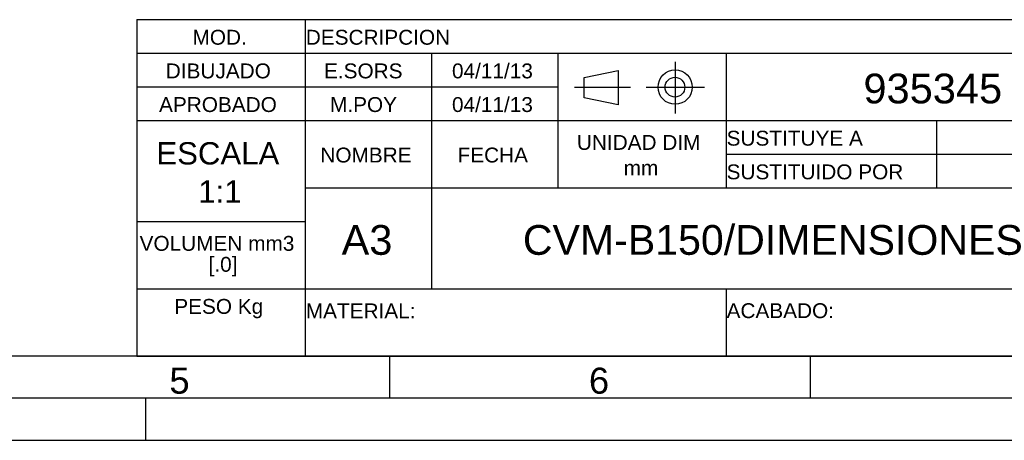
# Model space of a CAD drawing. Extents: x 0 to 420, y 0 to 297.
# Tile 2 of 6: x 220 to 337, y 0 to 50. Entities that reach past the tile are written whole.
import ezdxf

# ---------------------------------------------------------------- set-up
doc = ezdxf.new("R2010")
doc.units = 0
doc.layers.add('CAPA_1', color=7, linetype='CONTINUOUS')

msp = doc.modelspace()

# ---------------------------------------------------------------- linework, layer by layer
at = {"layer": 'CAPA_1', "color": 7}
for points in [[(233.98, 50), (409.98, 50)], [(233.98, 50), (233.98, 10)], [(253.98, 50), (253.98, 10)], [(233.98, 46), (409.98, 46)], [(268.98, 46), (268.98, 18)], [(283.98, 46), (283.98, 30)], [(303.98, 46), (303.98, 30)], [(297.92, 44.99), (297.92, 38.85)], [(287.13, 43.13), (291.18, 43.94)], [(291.18, 43.94), (291.18, 39.89)], [(287.13, 40.7), (287.13, 43.13)], [(233.98, 42), (283.98, 42)], [(285.97, 41.98), (292.64, 41.98)], [(294.48, 41.98), (301.41, 41.98)], [(291.18, 39.89), (287.13, 40.7)], [(233.98, 38), (353.98, 38)], [(328.98, 38), (328.98, 30)], [(303.98, 34), (353.98, 34)], [(253.98, 30), (353.98, 30)], [(233.98, 26), (253.98, 26)], [(233.98, 18), (353.98, 18)], [(303.98, 18), (303.98, 10)], [(410, 10), (25, 10)], [(233.98, 10), (409.98, 10)], [(264, 10), (264, 5)], [(314, 10), (314, 5)], [(415, 5), (20.03, 5)], [(235, 5), (235, 0)], [(0, 0), (420, 0)]]:
    msp.add_lwpolyline(points, dxfattribs=at)
for points in [[(295.9, 41.98), (295.9, 43.11), (296.81, 44.02), (297.94, 44.02)], [(297.94, 44.02), (299.06, 44.02), (299.97, 43.11), (299.97, 41.98)], [(296.74, 41.98), (296.75, 42.63), (297.27, 43.15), (297.92, 43.15)], [(297.92, 43.15), (298.57, 43.15), (299.09, 42.62), (299.09, 41.97)], [(297.94, 39.94), (296.81, 39.94), (295.9, 40.86), (295.9, 41.98)], [(297.92, 40.8), (297.27, 40.79), (296.75, 41.32), (296.74, 41.96)], [(299.09, 41.97), (299.09, 41.33), (298.57, 40.8), (297.92, 40.8)], [(299.97, 41.98), (299.97, 40.86), (299.06, 39.94), (297.94, 39.94)]]:
    msp.add_open_spline(points, degree=3, dxfattribs=at)

# ---------------------------------------------------------------- texts
at = {"layer": 'CAPA_1', "color": 7, "attachment_point": 7}
for s, insert, char_height in [('\\fArial|b0|i0|c0|p34;\\W1;MOD.', (240.59, 47), 1.768), ('\\fArial|b0|i0|c0|p34;\\W1;DESCRIPCION', (254.05, 47), 1.768), ('\\fArial|b0|i0|c0|p34;\\W1;DIBUJADO', (237.41, 43), 1.768), ('\\fArial|b0|i0|c0|p34;\\W1;E.SORS ', (256.21, 43), 1.768), ('\\fArial|b0|i0|c0|p34;\\W1;04/11/13', (271.42, 43), 1.768), ('\\fArial|b0|i0|c0|p34;\\W1;935345', (320.31, 40), 3.536), ('\\fArial|b0|i0|c0|p34;\\W1;APROBADO', (236.61, 39), 1.768), ('\\fArial|b0|i0|c0|p34;\\W1;M.POY ', (256.93, 39), 1.768), ('\\fArial|b0|i0|c0|p34;\\W1;04/11/13', (271.42, 39), 1.768), ('\\fArial|b0|i0|c0|p34;\\W1;SUSTITUYE A', (304.05, 35), 1.768), ('\\fArial|b0|i0|c0|p34;\\W1;ESCALA', (236.29, 32.75), 2.652), ('\\fArial|b0|i0|c0|p34;\\W1;UNIDAD DIM', (286.26, 34.5), 1.768), ('\\fArial|b0|i0|c0|p34;\\W1;NOMBRE', (255.78, 33), 1.768), ('\\fArial|b0|i0|c0|p34;\\W1;FECHA', (272.08, 33), 1.768), ('\\fArial|b0|i0|c0|p34;\\W1;mm', (291.82, 31.5), 1.768), ('\\fArial|b0|i0|c0|p34;\\W1;SUSTITUIDO POR', (304.05, 31), 1.768), ('\\fArial|b0|i0|c0|p34;\\W1;1:1', (241.27, 28.25), 2.652), ('\\fArial|b0|i0|c0|p34;\\W1;CVM-B150/DIMENSIONES', (279.84, 22), 3.536), ('\\fArial|b0|i0|c0|p34;\\W1;A3', (258.3, 22), 3.536), ('\\fArial|b0|i0|c0|p34;\\W1;VOLUMEN mm3', (234.3, 22.5), 1.768), ('\\fArial|b0|i0|c0|p34;\\W1; [.0]', (241.81, 19.5), 1.768), ('\\fArial|b0|i0|c0|p34;\\W1;PESO Kg', (238.42, 14.5), 1.768), ('\\fArial|b0|i0|c0|p34;\\W1;MATERIAL:', (254.05, 14.5), 1.768), ('\\fArial|b0|i0|c0|p34;\\W1;ACABADO:', (304.05, 14.5), 1.768), ('\\fArial|b0|i0|c0|p34;\\W1; ', (243.62, 11.5), 1.768), ('\\fArial|b0|i0|c0|p34;\\W1; ', (254.05, 11.5), 1.768), ('\\fArial|b0|i0|c0|p34;\\W1; ', (304.05, 11.5), 1.768), ('\\fArial|b0|i0|c0|p34;\\W1;5', (237.84, 5.5), 3.094), ('\\fArial|b0|i0|c0|p34;\\W1;6', (287.69, 5.5), 3.094)]:
    msp.add_mtext(s, dxfattribs=dict(at, insert=insert, char_height=char_height))

doc.saveas('drawing.dxf')
